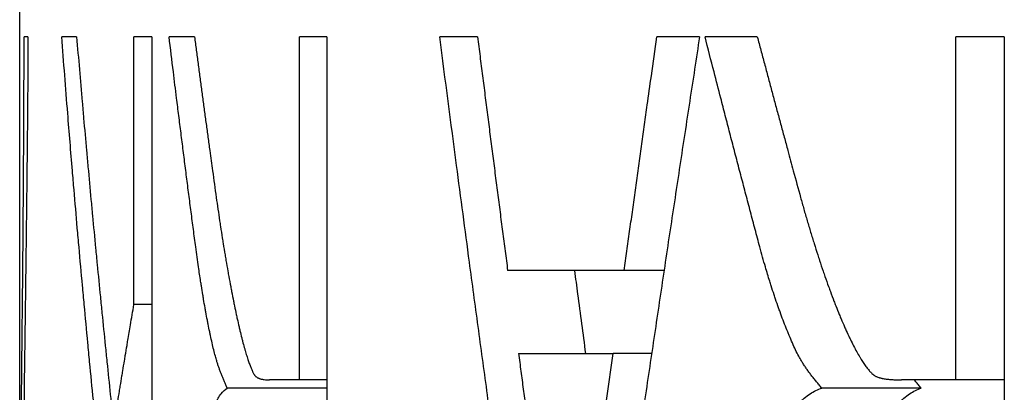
# Model space of a CAD drawing. Header units: millimetres. Extents: x 226749 to 325316, y -44191 to 40236.
# Tile 110 of 164: x 294114.28 to 294118.74, y 12169.7 to 12171.39. Entities that reach past the tile are written whole.
import ezdxf

# ---------------------------------------------------------------- set-up
doc = ezdxf.new("R2010")
doc.units = ezdxf.units.MM
doc.header["$LTSCALE"] = 100
doc.layers.add('K_URZĄDZENIA', color=4, linetype='Continuous')

# ---------------------------------------------------------------- blocks, each defined once
blk = doc.blocks.new('ZBIORNIK_RZUT')
at = {"layer": 'K_URZĄDZENIA'}
for p, q in [((150002.7861, 96513.7407), (150002.7861, 96513.5216)), ((150002.7861, 96513.7407), (150006.2861, 96513.7407)), ((150004.3414, 96513.7407), (150004.3414, 96513.5216)), ((150004.3414, 96513.5216), (150002.7861, 96513.5216)), ((150004.3414, 96513.5216), (150004.3414, 96513.2749)), ((150004.3788, 96513.3645), (150004.3788, 96512.914)), ((150002.7861, 96512.6213), (150002.7861, 96512.3842)), ((150002.7861, 96512.3596), (150002.7861, 96512.1658)), ((150003.8452, 96512.1986), (150003.8452, 96512.0184)), ((150004.2214, 96512.1424), (150004.2214, 96511.9681)), ((150003.8452, 96512.0184), (150003.8452, 96511.4898)), ((150004.2214, 96511.5392), (150004.2214, 96511.9681)), ((150002.7861, 96511.3533), (150002.7861, 96511.1819)), ((150002.7861, 96510.6701), (150002.7861, 96510.5464)), ((150002.7861, 96510.6701), (150006.2861, 96510.6701)), ((150004.3414, 96510.6701), (150004.3414, 96510.5464)), ((150004.3788, 96510.6701), (150004.3788, 96510.2188)), ((150004.3414, 96510.5464), (150002.7861, 96510.5464)), ((150004.3414, 96510.5464), (150004.3414, 96510.4105)), ((150002.7861, 96510.0704), (150002.7861, 96509.9553)), ((150002.7861, 96509.8767), (150002.7861, 96509.7962)), ((150002.7861, 96509.8767), (150006.2861, 96509.8767)), ((150003.9999, 96509.8767), (150003.9999, 96509.7962)), ((150003.9999, 96509.7962), (150002.7861, 96509.7962)), ((150002.7861, 96509.5363), (150002.7861, 96509.4691)), ((150002.7861, 96509.3157), (150002.7861, 96509.2984)), ((150005.7637, 96509.2783), (149994.8475, 96509.2783))]:
    blk.add_line(p, q, dxfattribs=at)
for points, knots in [([(150004.3788, 96513.3645), (150004.3739, 96513.3602), (150004.369, 96513.356), (150004.3641, 96513.3518), (150004.3592, 96513.3477), (150004.3543, 96513.3436), (150004.3495, 96513.3397), (150004.347, 96513.3377), (150004.3446, 96513.3357), (150004.3422, 96513.3338), (150004.3419, 96513.3336), (150004.3417, 96513.3334), (150004.3414, 96513.3332)], [0, 0, 0, 0, 0.0833333, 0.0833333, 0.0833333, 0.1666667, 0.1666667, 0.1666667, 0.2083333, 0.2083333, 0.2083333, 0.2128074, 0.2128074, 0.2128074, 0.2128074]), ([(150004.7416, 96513.0788), (150004.7261, 96513.0852), (150004.7109, 96513.0918), (150004.696, 96513.0985), (150004.6814, 96513.1052), (150004.667, 96513.112), (150004.653, 96513.119), (150004.625, 96513.1329), (150004.5984, 96513.1476), (150004.5735, 96513.1627), (150004.561, 96513.1703), (150004.549, 96513.178), (150004.5375, 96513.1859), (150004.5144, 96513.2016), (150004.4932, 96513.2178), (150004.4742, 96513.2344), (150004.4647, 96513.2427), (150004.4558, 96513.2511), (150004.4474, 96513.2595), (150004.4308, 96513.2765), (150004.4165, 96513.2938), (150004.4049, 96513.3113), (150004.3934, 96513.3289), (150004.3845, 96513.3466), (150004.3788, 96513.3645)], [0.4993919, 0.4993919, 0.4993919, 0.4993919, 0.5416667, 0.5416667, 0.5416667, 0.5833333, 0.5833333, 0.5833333, 0.6666667, 0.6666667, 0.6666667, 0.7083333, 0.7083333, 0.7083333, 0.7916667, 0.7916667, 0.7916667, 0.8333333, 0.8333333, 0.8333333, 0.9166667, 0.9166667, 0.9166667, 1, 1, 1, 1]), ([(150004.3254, 96513.1584), (150004.3263, 96513.1603), (150004.3271, 96513.1624), (150004.328, 96513.1646), (150004.3288, 96513.1668), (150004.3295, 96513.1691), (150004.3303, 96513.1715), (150004.3307, 96513.1727), (150004.331, 96513.174), (150004.3314, 96513.1752), (150004.3321, 96513.1777), (150004.3327, 96513.1803), (150004.3334, 96513.183), (150004.3337, 96513.1844), (150004.334, 96513.1858), (150004.3343, 96513.1872), (150004.3349, 96513.19), (150004.3354, 96513.1929), (150004.336, 96513.1959), (150004.3362, 96513.1974), (150004.3365, 96513.199), (150004.3367, 96513.2005), (150004.3372, 96513.2037), (150004.3376, 96513.2069), (150004.338, 96513.2102), (150004.3382, 96513.2119), (150004.3384, 96513.2136), (150004.3386, 96513.2153), (150004.339, 96513.2188), (150004.3393, 96513.2223), (150004.3396, 96513.226), (150004.3398, 96513.2278), (150004.3399, 96513.2297), (150004.34, 96513.2315), (150004.3404, 96513.2372), (150004.3407, 96513.243), (150004.341, 96513.2492), (150004.3413, 96513.2573), (150004.3414, 96513.2659), (150004.3414, 96513.2749)], [0, 0, 0, 0, 0.083333, 0.083333, 0.083333, 0.166667, 0.166667, 0.166667, 0.208333, 0.208333, 0.208333, 0.291667, 0.291667, 0.291667, 0.333333, 0.333333, 0.333333, 0.416667, 0.416667, 0.416667, 0.458333, 0.458333, 0.458333, 0.541667, 0.541667, 0.541667, 0.583333, 0.583333, 0.583333, 0.666667, 0.666667, 0.666667, 0.708333, 0.708333, 0.708333, 0.833333, 0.833333, 0.833333, 1, 1, 1, 1]), ([(150003.5144, 96512.8174), (150003.5319, 96512.8222), (150003.5495, 96512.8271), (150003.567, 96512.8321), (150003.5846, 96512.8371), (150003.6021, 96512.8422), (150003.6196, 96512.8473), (150003.6284, 96512.8499), (150003.6371, 96512.8525), (150003.6459, 96512.8551), (150003.6633, 96512.8603), (150003.6807, 96512.8655), (150003.6979, 96512.8708), (150003.7065, 96512.8735), (150003.7151, 96512.8762), (150003.7236, 96512.8788), (150003.7407, 96512.8842), (150003.7576, 96512.8896), (150003.7744, 96512.895), (150003.7827, 96512.8977), (150003.791, 96512.9004), (150003.7993, 96512.9031), (150003.8158, 96512.9086), (150003.8321, 96512.914), (150003.8481, 96512.9195), (150003.8561, 96512.9223), (150003.8641, 96512.925), (150003.872, 96512.9277), (150003.8877, 96512.9332), (150003.9032, 96512.9387), (150003.9183, 96512.9442), (150003.9259, 96512.9469), (150003.9334, 96512.9497), (150003.9408, 96512.9524), (150003.9556, 96512.9579), (150003.9701, 96512.9633), (150003.9843, 96512.9687), (150003.9913, 96512.9715), (150003.9983, 96512.9742), (150004.0052, 96512.9769), (150004.0189, 96512.9823), (150004.0323, 96512.9876), (150004.0453, 96512.993), (150004.0518, 96512.9956), (150004.0581, 96512.9983), (150004.0644, 96513.0009), (150004.077, 96513.0062), (150004.0892, 96513.0115), (150004.1009, 96513.0166), (150004.1067, 96513.0192), (150004.1125, 96513.0218), (150004.1182, 96513.0244), (150004.1294, 96513.0295), (150004.1403, 96513.0346), (150004.1507, 96513.0395), (150004.1559, 96513.042), (150004.161, 96513.0445), (150004.166, 96513.047), (150004.1759, 96513.0519), (150004.1854, 96513.0567), (150004.1944, 96513.0615), (150004.1989, 96513.0638), (150004.2033, 96513.0662), (150004.2076, 96513.0685), (150004.2162, 96513.0732), (150004.2243, 96513.0778), (150004.2319, 96513.0822), (150004.2357, 96513.0845), (150004.2394, 96513.0867), (150004.243, 96513.0889), (150004.2502, 96513.0932), (150004.2569, 96513.0975), (150004.2631, 96513.1016), (150004.2662, 96513.1037), (150004.2692, 96513.1058), (150004.2721, 96513.1078), (150004.2778, 96513.1118), (150004.2831, 96513.1157), (150004.288, 96513.1195), (150004.2904, 96513.1214), (150004.2927, 96513.1233), (150004.2949, 96513.1251), (150004.2993, 96513.1287), (150004.3033, 96513.1323), (150004.3068, 96513.1357), (150004.3086, 96513.1373), (150004.3102, 96513.139), (150004.3118, 96513.1406), (150004.3141, 96513.1431), (150004.3162, 96513.1454), (150004.318, 96513.1477), (150004.3186, 96513.1485), (150004.3192, 96513.1492), (150004.3198, 96513.1499), (150004.3209, 96513.1514), (150004.322, 96513.1529), (150004.3229, 96513.1543), (150004.3238, 96513.1557), (150004.3247, 96513.157), (150004.3254, 96513.1584)], [0, 0, 0, 0, 0.041667, 0.041667, 0.041667, 0.083333, 0.083333, 0.083333, 0.104167, 0.104167, 0.104167, 0.145833, 0.145833, 0.145833, 0.166667, 0.166667, 0.166667, 0.208333, 0.208333, 0.208333, 0.229167, 0.229167, 0.229167, 0.270833, 0.270833, 0.270833, 0.291667, 0.291667, 0.291667, 0.333333, 0.333333, 0.333333, 0.354167, 0.354167, 0.354167, 0.395833, 0.395833, 0.395833, 0.416667, 0.416667, 0.416667, 0.458333, 0.458333, 0.458333, 0.479167, 0.479167, 0.479167, 0.520833, 0.520833, 0.520833, 0.541667, 0.541667, 0.541667, 0.583333, 0.583333, 0.583333, 0.604167, 0.604167, 0.604167, 0.645833, 0.645833, 0.645833, 0.666667, 0.666667, 0.666667, 0.708333, 0.708333, 0.708333, 0.729167, 0.729167, 0.729167, 0.770833, 0.770833, 0.770833, 0.791667, 0.791667, 0.791667, 0.833333, 0.833333, 0.833333, 0.854167, 0.854167, 0.854167, 0.895833, 0.895833, 0.895833, 0.916667, 0.916667, 0.916667, 0.947917, 0.947917, 0.947917, 0.958333, 0.958333, 0.958333, 0.979167, 0.979167, 0.979167, 1, 1, 1, 1]), ([(150004.3788, 96512.914), (150004.3739, 96512.9096), (150004.369, 96512.9053), (150004.3641, 96512.9011), (150004.3592, 96512.8969), (150004.3543, 96512.8928), (150004.3495, 96512.8888), (150004.347, 96512.8868), (150004.3446, 96512.8848), (150004.3422, 96512.8828), (150004.3373, 96512.8789), (150004.3325, 96512.8751), (150004.3276, 96512.8713), (150004.3252, 96512.8695), (150004.3228, 96512.8676), (150004.3204, 96512.8658), (150004.3155, 96512.8621), (150004.3107, 96512.8585), (150004.3059, 96512.8551), (150004.3034, 96512.8533), (150004.301, 96512.8516), (150004.2986, 96512.8499), (150004.2938, 96512.8465), (150004.289, 96512.8432), (150004.2842, 96512.84), (150004.2818, 96512.8383), (150004.2794, 96512.8368), (150004.277, 96512.8352), (150004.2722, 96512.832), (150004.2674, 96512.829), (150004.2626, 96512.826), (150004.2602, 96512.8245), (150004.2578, 96512.8231), (150004.2554, 96512.8216), (150004.2482, 96512.8173), (150004.241, 96512.8132), (150004.2339, 96512.8093), (150004.2243, 96512.804), (150004.2148, 96512.7991), (150004.2054, 96512.7946)], [0, 0, 0, 0, 0.083333, 0.083333, 0.083333, 0.166667, 0.166667, 0.166667, 0.208333, 0.208333, 0.208333, 0.291667, 0.291667, 0.291667, 0.333333, 0.333333, 0.333333, 0.416667, 0.416667, 0.416667, 0.458333, 0.458333, 0.458333, 0.541667, 0.541667, 0.541667, 0.583333, 0.583333, 0.583333, 0.666667, 0.666667, 0.666667, 0.708333, 0.708333, 0.708333, 0.833333, 0.833333, 0.833333, 1, 1, 1, 1]), ([(150005.3311, 96512.499), (150005.3156, 96512.499), (150005.2998, 96512.4993), (150005.2838, 96512.5), (150005.2678, 96512.5007), (150005.2516, 96512.5017), (150005.2352, 96512.503), (150005.2271, 96512.5037), (150005.2189, 96512.5044), (150005.2106, 96512.5052), (150005.1859, 96512.5077), (150005.1609, 96512.5108), (150005.1357, 96512.5146), (150005.1189, 96512.5171), (150005.1021, 96512.52), (150005.0852, 96512.5231), (150005.0514, 96512.5292), (150005.0176, 96512.5366), (150004.9839, 96512.5449), (150004.9671, 96512.549), (150004.9503, 96512.5534), (150004.9336, 96512.5581), (150004.9003, 96512.5674), (150004.8673, 96512.5777), (150004.8351, 96512.5888), (150004.819, 96512.5943), (150004.803, 96512.6001), (150004.7873, 96512.6061), (150004.7559, 96512.6181), (150004.7254, 96512.6308), (150004.696, 96512.6443), (150004.6814, 96512.651), (150004.667, 96512.658), (150004.653, 96512.665), (150004.625, 96512.6792), (150004.5984, 96512.694), (150004.5735, 96512.7094), (150004.561, 96512.7171), (150004.549, 96512.7249), (150004.5375, 96512.7329), (150004.5144, 96512.7488), (150004.4932, 96512.7652), (150004.4742, 96512.782), (150004.4647, 96512.7905), (150004.4558, 96512.799), (150004.4474, 96512.8076), (150004.4308, 96512.8248), (150004.4165, 96512.8423), (150004.4049, 96512.8601), (150004.3934, 96512.8778), (150004.3845, 96512.8958), (150004.3788, 96512.914)], [0, 0, 0, 0, 0.041667, 0.041667, 0.041667, 0.083333, 0.083333, 0.083333, 0.104167, 0.104167, 0.104167, 0.166667, 0.166667, 0.166667, 0.208333, 0.208333, 0.208333, 0.291667, 0.291667, 0.291667, 0.333333, 0.333333, 0.333333, 0.416667, 0.416667, 0.416667, 0.458333, 0.458333, 0.458333, 0.541667, 0.541667, 0.541667, 0.583333, 0.583333, 0.583333, 0.666667, 0.666667, 0.666667, 0.708333, 0.708333, 0.708333, 0.791667, 0.791667, 0.791667, 0.833333, 0.833333, 0.833333, 0.916667, 0.916667, 0.916667, 1, 1, 1, 1]), ([(150002.7861, 96512.6213), (150002.8064, 96512.6267), (150002.8266, 96512.6321), (150002.8468, 96512.6374), (150002.8671, 96512.6428), (150002.8873, 96512.6482), (150002.9075, 96512.6536), (150002.9176, 96512.6563), (150002.9278, 96512.659), (150002.9379, 96512.6617), (150002.9581, 96512.6671), (150002.9783, 96512.6725), (150002.9986, 96512.6779), (150003.0087, 96512.6807), (150003.0188, 96512.6834), (150003.0289, 96512.6861), (150003.0491, 96512.6915), (150003.0694, 96512.6969), (150003.0896, 96512.7024), (150003.0997, 96512.7051), (150003.1098, 96512.7078), (150003.1199, 96512.7105), (150003.1402, 96512.716), (150003.1604, 96512.7214), (150003.1806, 96512.7269), (150003.1907, 96512.7296), (150003.2009, 96512.7323), (150003.211, 96512.735), (150003.2312, 96512.7405), (150003.2514, 96512.746), (150003.2717, 96512.7514), (150003.2818, 96512.7542), (150003.2919, 96512.7569), (150003.302, 96512.7596), (150003.3324, 96512.7679), (150003.3627, 96512.7761), (150003.393, 96512.7843), (150003.4335, 96512.7953), (150003.474, 96512.8064), (150003.5144, 96512.8174)], [0, 0, 0, 0, 0.00719687, 0.00719687, 0.00719687, 0.01439375, 0.01439375, 0.01439375, 0.01799219, 0.01799219, 0.01799219, 0.02518906, 0.02518906, 0.02518906, 0.0287875, 0.0287875, 0.0287875, 0.03598437, 0.03598437, 0.03598437, 0.03958281, 0.03958281, 0.03958281, 0.04677969, 0.04677969, 0.04677969, 0.05037812, 0.05037812, 0.05037812, 0.057575, 0.057575, 0.057575, 0.06117344, 0.06117344, 0.06117344, 0.07196875, 0.07196875, 0.07196875, 0.0863625, 0.0863625, 0.0863625, 0.0863625]), ([(150004.2054, 96512.7946), (150004.195, 96512.7898), (150004.1844, 96512.785), (150004.1736, 96512.7802), (150004.1628, 96512.7755), (150004.1518, 96512.7707), (150004.1405, 96512.766), (150004.1349, 96512.7637), (150004.1292, 96512.7613), (150004.1235, 96512.759), (150004.112, 96512.7543), (150004.1004, 96512.7497), (150004.0885, 96512.745), (150004.0825, 96512.7427), (150004.0765, 96512.7404), (150004.0705, 96512.7381), (150004.0584, 96512.7335), (150004.0461, 96512.7289), (150004.0335, 96512.7244), (150004.0273, 96512.7221), (150004.0209, 96512.7198), (150004.0146, 96512.7176), (150004.0018, 96512.713), (150003.9888, 96512.7085), (150003.9757, 96512.7041), (150003.9691, 96512.7018), (150003.9624, 96512.6996), (150003.9557, 96512.6974), (150003.9423, 96512.6929), (150003.9287, 96512.6885), (150003.9149, 96512.6841), (150003.908, 96512.6819), (150003.901, 96512.6797), (150003.894, 96512.6775), (150003.8729, 96512.6709), (150003.8513, 96512.6644), (150003.8293, 96512.658), (150003.7999, 96512.6493), (150003.7696, 96512.6408), (150003.7385, 96512.6324)], [0, 0, 0, 0, 0.083333, 0.083333, 0.083333, 0.166667, 0.166667, 0.166667, 0.208333, 0.208333, 0.208333, 0.291667, 0.291667, 0.291667, 0.333333, 0.333333, 0.333333, 0.416667, 0.416667, 0.416667, 0.458333, 0.458333, 0.458333, 0.541667, 0.541667, 0.541667, 0.583333, 0.583333, 0.583333, 0.666667, 0.666667, 0.666667, 0.708333, 0.708333, 0.708333, 0.833333, 0.833333, 0.833333, 1, 1, 1, 1]), ([(150003.7385, 96512.6324), (150003.7121, 96512.6254), (150003.6856, 96512.6184), (150003.6591, 96512.6114), (150003.6327, 96512.6044), (150003.6062, 96512.5974), (150003.5798, 96512.5904), (150003.5666, 96512.5869), (150003.5533, 96512.5834), (150003.5401, 96512.58), (150003.5136, 96512.573), (150003.4872, 96512.566), (150003.4607, 96512.5591), (150003.4475, 96512.5556), (150003.4343, 96512.5521), (150003.4211, 96512.5487), (150003.3946, 96512.5417), (150003.3681, 96512.5348), (150003.3417, 96512.5279), (150003.3285, 96512.5244), (150003.3152, 96512.521), (150003.302, 96512.5175), (150003.2756, 96512.5106), (150003.2491, 96512.5037), (150003.2226, 96512.4969), (150003.2094, 96512.4934), (150003.1962, 96512.49), (150003.183, 96512.4865), (150003.1565, 96512.4797), (150003.1301, 96512.4728), (150003.1036, 96512.4659), (150003.0904, 96512.4625), (150003.0771, 96512.4591), (150003.0639, 96512.4557), (150003.0242, 96512.4454), (150002.9846, 96512.4352), (150002.9449, 96512.425), (150002.892, 96512.4113), (150002.8391, 96512.3978), (150002.7861, 96512.3842)], [0, 0, 0, 0, 0.0094049, 0.0094049, 0.0094049, 0.0188097, 0.0188097, 0.0188097, 0.0235122, 0.0235122, 0.0235122, 0.032917, 0.032917, 0.032917, 0.0376195, 0.0376195, 0.0376195, 0.0470243, 0.0470243, 0.0470243, 0.0517268, 0.0517268, 0.0517268, 0.0611317, 0.0611317, 0.0611317, 0.0658341, 0.0658341, 0.0658341, 0.075239, 0.075239, 0.075239, 0.0799414, 0.0799414, 0.0799414, 0.0940487, 0.0940487, 0.0940487, 0.1128584, 0.1128584, 0.1128584, 0.1128584]), ([(150002.7861, 96512.3596), (150002.8834, 96512.3446), (150002.9806, 96512.3297), (150003.0778, 96512.3148), (150003.175, 96512.3), (150003.2723, 96512.2851), (150003.3695, 96512.2704), (150003.4181, 96512.263), (150003.4667, 96512.2556), (150003.5153, 96512.2483), (150003.6125, 96512.2336), (150003.7098, 96512.2189), (150003.807, 96512.2043), (150003.8556, 96512.197), (150003.9042, 96512.1897), (150003.9528, 96512.1824), (150004.05, 96512.1679), (150004.1473, 96512.1534), (150004.2445, 96512.139), (150004.2931, 96512.1317), (150004.3417, 96512.1245), (150004.3903, 96512.1173), (150004.4875, 96512.1029), (150004.5848, 96512.0886), (150004.682, 96512.0743), (150004.7306, 96512.0672), (150004.7792, 96512.06), (150004.8278, 96512.0529), (150004.925, 96512.0387), (150005.0223, 96512.0245), (150005.1195, 96512.0104), (150005.1681, 96512.0033), (150005.2167, 96511.9962), (150005.2653, 96511.9892), (150005.3625, 96511.9751), (150005.4598, 96511.9611), (150005.557, 96511.9471), (150005.6056, 96511.9401), (150005.6542, 96511.9332), (150005.7028, 96511.9262), (150005.8, 96511.9123), (150005.8973, 96511.8984), (150005.9945, 96511.8846), (150006.0917, 96511.8708), (150006.1889, 96511.857), (150006.2861, 96511.8433)], [0, 0, 0, 0, 0.0312447, 0.0312447, 0.0312447, 0.0624894, 0.0624894, 0.0624894, 0.0781117, 0.0781117, 0.0781117, 0.1093564, 0.1093564, 0.1093564, 0.1249787, 0.1249787, 0.1249787, 0.1562234, 0.1562234, 0.1562234, 0.1718457, 0.1718457, 0.1718457, 0.2030904, 0.2030904, 0.2030904, 0.2187128, 0.2187128, 0.2187128, 0.2499574, 0.2499574, 0.2499574, 0.2655798, 0.2655798, 0.2655798, 0.2968245, 0.2968245, 0.2968245, 0.3124468, 0.3124468, 0.3124468, 0.3436915, 0.3436915, 0.3436915, 0.3749362, 0.3749362, 0.3749362, 0.3749362]), ([(150003.8452, 96512.0184), (150003.8158, 96512.0225), (150003.7864, 96512.0265), (150003.757, 96512.0306), (150003.7275, 96512.0346), (150003.6981, 96512.0387), (150003.6687, 96512.0427), (150003.654, 96512.0448), (150003.6393, 96512.0468), (150003.6246, 96512.0488), (150003.5952, 96512.0529), (150003.5657, 96512.057), (150003.5363, 96512.061), (150003.5216, 96512.0631), (150003.5069, 96512.0651), (150003.4922, 96512.0672), (150003.4628, 96512.0712), (150003.4334, 96512.0753), (150003.4039, 96512.0794), (150003.3892, 96512.0814), (150003.3745, 96512.0835), (150003.3598, 96512.0855), (150003.3304, 96512.0896), (150003.301, 96512.0937), (150003.2716, 96512.0978), (150003.2568, 96512.0999), (150003.2421, 96512.1019), (150003.2274, 96512.104), (150003.198, 96512.1081), (150003.1686, 96512.1122), (150003.1392, 96512.1163), (150003.1245, 96512.1184), (150003.1098, 96512.1204), (150003.095, 96512.1225), (150003.0509, 96512.1286), (150003.0068, 96512.1348), (150002.9627, 96512.141), (150002.9038, 96512.1493), (150002.845, 96512.1576), (150002.7861, 96512.1658)], [0, 0, 0, 0, 0.0093882, 0.0093882, 0.0093882, 0.0187764, 0.0187764, 0.0187764, 0.0234706, 0.0234706, 0.0234706, 0.0328588, 0.0328588, 0.0328588, 0.0375529, 0.0375529, 0.0375529, 0.0469411, 0.0469411, 0.0469411, 0.0516352, 0.0516352, 0.0516352, 0.0610235, 0.0610235, 0.0610235, 0.0657176, 0.0657176, 0.0657176, 0.0751058, 0.0751058, 0.0751058, 0.0797999, 0.0797999, 0.0797999, 0.0938822, 0.0938822, 0.0938822, 0.1126587, 0.1126587, 0.1126587, 0.1126587]), ([(150005.2484, 96511.8247), (150005.2199, 96511.8287), (150005.1914, 96511.8326), (150005.1628, 96511.8365), (150005.1343, 96511.8405), (150005.1058, 96511.8444), (150005.0772, 96511.8484), (150005.063, 96511.8504), (150005.0487, 96511.8523), (150005.0344, 96511.8543), (150005.0059, 96511.8583), (150004.9774, 96511.8622), (150004.9489, 96511.8662), (150004.9346, 96511.8682), (150004.9203, 96511.8701), (150004.9061, 96511.8721), (150004.8775, 96511.8761), (150004.849, 96511.8801), (150004.8205, 96511.884), (150004.8062, 96511.886), (150004.7919, 96511.888), (150004.7777, 96511.89), (150004.7492, 96511.894), (150004.7206, 96511.898), (150004.6921, 96511.9019), (150004.6778, 96511.9039), (150004.6636, 96511.9059), (150004.6493, 96511.9079), (150004.6208, 96511.9119), (150004.5922, 96511.9159), (150004.5637, 96511.9199), (150004.5494, 96511.9219), (150004.5352, 96511.9239), (150004.5209, 96511.9259), (150004.4924, 96511.9299), (150004.4639, 96511.9339), (150004.4353, 96511.9379), (150004.4211, 96511.9399), (150004.4068, 96511.942), (150004.3925, 96511.944), (150004.364, 96511.948), (150004.3355, 96511.952), (150004.3069, 96511.956), (150004.2784, 96511.9601), (150004.2499, 96511.9641), (150004.2214, 96511.9681)], [0, 0, 0, 0, 0.0091457, 0.0091457, 0.0091457, 0.0182914, 0.0182914, 0.0182914, 0.0228643, 0.0228643, 0.0228643, 0.03201, 0.03201, 0.03201, 0.0365828, 0.0365828, 0.0365828, 0.0457285, 0.0457285, 0.0457285, 0.0503014, 0.0503014, 0.0503014, 0.0594471, 0.0594471, 0.0594471, 0.06402, 0.06402, 0.06402, 0.0731657, 0.0731657, 0.0731657, 0.0777385, 0.0777385, 0.0777385, 0.0868842, 0.0868842, 0.0868842, 0.0914571, 0.0914571, 0.0914571, 0.1006028, 0.1006028, 0.1006028, 0.1097485, 0.1097485, 0.1097485, 0.1097485]), ([(150004.2214, 96511.8441), (150004.1318, 96511.8321), (150004.0423, 96511.8202), (150003.9528, 96511.8083), (150003.9169, 96511.8035), (150003.8811, 96511.7987), (150003.8452, 96511.794)], [0.22304494, 0.22304494, 0.22304494, 0.22304494, 0.25205423, 0.25205423, 0.25205423, 0.26367716, 0.26367716, 0.26367716, 0.26367716]), ([(150006.2861, 96511.6624), (150006.1889, 96511.6484), (150006.0917, 96511.6343), (150005.9945, 96511.6204), (150005.8973, 96511.6064), (150005.8, 96511.5925), (150005.7028, 96511.5787), (150005.6542, 96511.5718), (150005.6056, 96511.5649), (150005.557, 96511.558), (150005.4598, 96511.5442), (150005.3625, 96511.5305), (150005.2653, 96511.5169), (150005.2167, 96511.51), (150005.1681, 96511.5032), (150005.1195, 96511.4964), (150005.0223, 96511.4829), (150004.925, 96511.4693), (150004.8278, 96511.4559), (150004.7792, 96511.4491), (150004.7306, 96511.4424), (150004.682, 96511.4357), (150004.5848, 96511.4223), (150004.4875, 96511.4089), (150004.3903, 96511.3957), (150004.3417, 96511.389), (150004.2931, 96511.3824), (150004.2445, 96511.3758), (150004.1473, 96511.3625), (150004.05, 96511.3494), (150003.9528, 96511.3363), (150003.9042, 96511.3297), (150003.8556, 96511.3232), (150003.807, 96511.3167), (150003.6611, 96511.2971), (150003.5153, 96511.2777), (150003.3695, 96511.2584), (150003.175, 96511.2326), (150002.9806, 96511.2072), (150002.7861, 96511.1819)], [0, 0, 0, 0, 0.0315068, 0.0315068, 0.0315068, 0.0630136, 0.0630136, 0.0630136, 0.0787669, 0.0787669, 0.0787669, 0.1102737, 0.1102737, 0.1102737, 0.1260271, 0.1260271, 0.1260271, 0.1575339, 0.1575339, 0.1575339, 0.1732873, 0.1732873, 0.1732873, 0.2047941, 0.2047941, 0.2047941, 0.2205475, 0.2205475, 0.2205475, 0.2520542, 0.2520542, 0.2520542, 0.2678076, 0.2678076, 0.2678076, 0.3150678, 0.3150678, 0.3150678, 0.3780814, 0.3780814, 0.3780814, 0.3780814]), ([(150004.2214, 96511.5392), (150004.2483, 96511.5428), (150004.2753, 96511.5463), (150004.3023, 96511.5498), (150004.3293, 96511.5534), (150004.3562, 96511.5569), (150004.3832, 96511.5605), (150004.3967, 96511.5622), (150004.4102, 96511.564), (150004.4237, 96511.5658), (150004.4506, 96511.5694), (150004.4776, 96511.5729), (150004.5046, 96511.5765), (150004.5181, 96511.5782), (150004.5316, 96511.58), (150004.545, 96511.5818), (150004.572, 96511.5854), (150004.599, 96511.5889), (150004.626, 96511.5925), (150004.6394, 96511.5943), (150004.6529, 96511.5961), (150004.6664, 96511.5979), (150004.6934, 96511.6014), (150004.7204, 96511.605), (150004.7473, 96511.6086), (150004.7608, 96511.6104), (150004.7743, 96511.6122), (150004.7878, 96511.614), (150004.8148, 96511.6176), (150004.8417, 96511.6212), (150004.8687, 96511.6248), (150004.8822, 96511.6266), (150004.8957, 96511.6284), (150004.9092, 96511.6302), (150004.9496, 96511.6356), (150004.9901, 96511.641), (150005.0306, 96511.6464), (150005.0845, 96511.6536), (150005.1384, 96511.6608), (150005.1924, 96511.6681)], [0, 0, 0, 0, 0.008654, 0.008654, 0.008654, 0.017308, 0.017308, 0.017308, 0.021635, 0.021635, 0.021635, 0.030289, 0.030289, 0.030289, 0.034616, 0.034616, 0.034616, 0.04327, 0.04327, 0.04327, 0.047597, 0.047597, 0.047597, 0.056251, 0.056251, 0.056251, 0.060578, 0.060578, 0.060578, 0.069232, 0.069232, 0.069232, 0.073559, 0.073559, 0.073559, 0.0865399, 0.0865399, 0.0865399, 0.1038479, 0.1038479, 0.1038479, 0.1038479]), ([(150002.7861, 96511.3533), (150002.8156, 96511.3571), (150002.845, 96511.3608), (150002.8744, 96511.3645), (150002.9038, 96511.3683), (150002.9332, 96511.372), (150002.9627, 96511.3758), (150002.9774, 96511.3776), (150002.9921, 96511.3795), (150003.0068, 96511.3814), (150003.0362, 96511.3852), (150003.0656, 96511.3889), (150003.095, 96511.3927), (150003.1098, 96511.3946), (150003.1245, 96511.3964), (150003.1392, 96511.3983), (150003.1686, 96511.4021), (150003.198, 96511.4059), (150003.2274, 96511.4097), (150003.2421, 96511.4115), (150003.2568, 96511.4134), (150003.2716, 96511.4153), (150003.301, 96511.4191), (150003.3304, 96511.4229), (150003.3598, 96511.4267), (150003.3745, 96511.4286), (150003.3892, 96511.4305), (150003.4039, 96511.4324), (150003.4334, 96511.4362), (150003.4628, 96511.44), (150003.4922, 96511.4438), (150003.5069, 96511.4457), (150003.5216, 96511.4476), (150003.5363, 96511.4495), (150003.5657, 96511.4533), (150003.5952, 96511.4572), (150003.6246, 96511.461), (150003.6393, 96511.4629), (150003.654, 96511.4648), (150003.6687, 96511.4667), (150003.6981, 96511.4706), (150003.7275, 96511.4744), (150003.757, 96511.4782), (150003.7864, 96511.4821), (150003.8158, 96511.4859), (150003.8452, 96511.4898)], [0, 0, 0, 0, 0.0094503, 0.0094503, 0.0094503, 0.0189007, 0.0189007, 0.0189007, 0.0236259, 0.0236259, 0.0236259, 0.0330762, 0.0330762, 0.0330762, 0.0378014, 0.0378014, 0.0378014, 0.0472517, 0.0472517, 0.0472517, 0.0519769, 0.0519769, 0.0519769, 0.0614272, 0.0614272, 0.0614272, 0.0661524, 0.0661524, 0.0661524, 0.0756028, 0.0756028, 0.0756028, 0.0803279, 0.0803279, 0.0803279, 0.0897783, 0.0897783, 0.0897783, 0.0945034, 0.0945034, 0.0945034, 0.1039538, 0.1039538, 0.1039538, 0.1134041, 0.1134041, 0.1134041, 0.1134041]), ([(150004.3254, 96510.3477), (150004.3263, 96510.3487), (150004.3271, 96510.3498), (150004.328, 96510.351), (150004.3288, 96510.3522), (150004.3295, 96510.3534), (150004.3303, 96510.3547), (150004.3307, 96510.3554), (150004.331, 96510.356), (150004.3314, 96510.3567), (150004.3321, 96510.358), (150004.3327, 96510.3594), (150004.3334, 96510.3609), (150004.3337, 96510.3616), (150004.334, 96510.3624), (150004.3343, 96510.3631), (150004.3349, 96510.3646), (150004.3354, 96510.3662), (150004.336, 96510.3678), (150004.3362, 96510.3686), (150004.3365, 96510.3695), (150004.3367, 96510.3703), (150004.3372, 96510.372), (150004.3376, 96510.3737), (150004.338, 96510.3755), (150004.3382, 96510.3764), (150004.3384, 96510.3773), (150004.3386, 96510.3783), (150004.339, 96510.3801), (150004.3393, 96510.382), (150004.3396, 96510.384), (150004.3398, 96510.385), (150004.3399, 96510.386), (150004.34, 96510.387), (150004.3404, 96510.3901), (150004.3407, 96510.3932), (150004.341, 96510.3966), (150004.3413, 96510.401), (150004.3414, 96510.4056), (150004.3414, 96510.4105)], [0, 0, 0, 0, 0.083333, 0.083333, 0.083333, 0.166667, 0.166667, 0.166667, 0.208333, 0.208333, 0.208333, 0.291667, 0.291667, 0.291667, 0.333333, 0.333333, 0.333333, 0.416667, 0.416667, 0.416667, 0.458333, 0.458333, 0.458333, 0.541667, 0.541667, 0.541667, 0.583333, 0.583333, 0.583333, 0.666667, 0.666667, 0.666667, 0.708333, 0.708333, 0.708333, 0.833333, 0.833333, 0.833333, 1, 1, 1, 1]), ([(150003.5144, 96510.1691), (150003.5319, 96510.1716), (150003.5495, 96510.1741), (150003.567, 96510.1767), (150003.5846, 96510.1792), (150003.6021, 96510.1818), (150003.6196, 96510.1845), (150003.6284, 96510.1858), (150003.6371, 96510.1871), (150003.6459, 96510.1885), (150003.6633, 96510.1911), (150003.6807, 96510.1938), (150003.6979, 96510.1966), (150003.7065, 96510.1979), (150003.7151, 96510.1993), (150003.7236, 96510.2007), (150003.7407, 96510.2034), (150003.7576, 96510.2062), (150003.7744, 96510.209), (150003.7827, 96510.2104), (150003.791, 96510.2118), (150003.7993, 96510.2132), (150003.8158, 96510.2161), (150003.8321, 96510.2189), (150003.8481, 96510.2217), (150003.8561, 96510.2232), (150003.8641, 96510.2246), (150003.872, 96510.226), (150003.8877, 96510.2288), (150003.9032, 96510.2317), (150003.9183, 96510.2345), (150003.9259, 96510.236), (150003.9334, 96510.2374), (150003.9408, 96510.2388), (150003.9556, 96510.2417), (150003.9701, 96510.2445), (150003.9843, 96510.2474), (150003.9913, 96510.2488), (150003.9983, 96510.2502), (150004.0052, 96510.2516), (150004.0189, 96510.2544), (150004.0323, 96510.2572), (150004.0453, 96510.26), (150004.0518, 96510.2614), (150004.0581, 96510.2628), (150004.0644, 96510.2642), (150004.077, 96510.267), (150004.0892, 96510.2697), (150004.1009, 96510.2725), (150004.1067, 96510.2738), (150004.1125, 96510.2752), (150004.1182, 96510.2765), (150004.1294, 96510.2792), (150004.1403, 96510.2819), (150004.1507, 96510.2845), (150004.1559, 96510.2858), (150004.161, 96510.2871), (150004.166, 96510.2884), (150004.1759, 96510.291), (150004.1854, 96510.2936), (150004.1944, 96510.2961), (150004.1989, 96510.2974), (150004.2033, 96510.2986), (150004.2076, 96510.2998), (150004.2162, 96510.3023), (150004.2243, 96510.3047), (150004.2319, 96510.3071), (150004.2357, 96510.3083), (150004.2394, 96510.3094), (150004.243, 96510.3106), (150004.2502, 96510.3129), (150004.2569, 96510.3152), (150004.2631, 96510.3174), (150004.2662, 96510.3185), (150004.2692, 96510.3196), (150004.2721, 96510.3207), (150004.2778, 96510.3228), (150004.2831, 96510.3249), (150004.288, 96510.3269), (150004.2904, 96510.3279), (150004.2927, 96510.3289), (150004.2949, 96510.3299), (150004.2993, 96510.3318), (150004.3033, 96510.3337), (150004.3068, 96510.3355), (150004.3086, 96510.3364), (150004.3102, 96510.3373), (150004.3118, 96510.3382), (150004.3141, 96510.3395), (150004.3162, 96510.3407), (150004.318, 96510.342), (150004.3186, 96510.3424), (150004.3192, 96510.3428), (150004.3198, 96510.3432), (150004.3209, 96510.3439), (150004.322, 96510.3447), (150004.3229, 96510.3455), (150004.3238, 96510.3462), (150004.3247, 96510.3469), (150004.3254, 96510.3477)], [0, 0, 0, 0, 0.041667, 0.041667, 0.041667, 0.083333, 0.083333, 0.083333, 0.104167, 0.104167, 0.104167, 0.145833, 0.145833, 0.145833, 0.166667, 0.166667, 0.166667, 0.208333, 0.208333, 0.208333, 0.229167, 0.229167, 0.229167, 0.270833, 0.270833, 0.270833, 0.291667, 0.291667, 0.291667, 0.333333, 0.333333, 0.333333, 0.354167, 0.354167, 0.354167, 0.395833, 0.395833, 0.395833, 0.416667, 0.416667, 0.416667, 0.458333, 0.458333, 0.458333, 0.479167, 0.479167, 0.479167, 0.520833, 0.520833, 0.520833, 0.541667, 0.541667, 0.541667, 0.583333, 0.583333, 0.583333, 0.604167, 0.604167, 0.604167, 0.645833, 0.645833, 0.645833, 0.666667, 0.666667, 0.666667, 0.708333, 0.708333, 0.708333, 0.729167, 0.729167, 0.729167, 0.770833, 0.770833, 0.770833, 0.791667, 0.791667, 0.791667, 0.833333, 0.833333, 0.833333, 0.854167, 0.854167, 0.854167, 0.895833, 0.895833, 0.895833, 0.916667, 0.916667, 0.916667, 0.947917, 0.947917, 0.947917, 0.958333, 0.958333, 0.958333, 0.979167, 0.979167, 0.979167, 1, 1, 1, 1]), ([(150004.3788, 96510.2188), (150004.3739, 96510.2166), (150004.369, 96510.2144), (150004.3641, 96510.2122), (150004.3592, 96510.21), (150004.3543, 96510.2079), (150004.3495, 96510.2058), (150004.347, 96510.2048), (150004.3446, 96510.2038), (150004.3422, 96510.2028), (150004.3373, 96510.2007), (150004.3325, 96510.1988), (150004.3276, 96510.1968), (150004.3252, 96510.1959), (150004.3228, 96510.1949), (150004.3204, 96510.194), (150004.3155, 96510.1921), (150004.3107, 96510.1902), (150004.3059, 96510.1884), (150004.3034, 96510.1875), (150004.301, 96510.1867), (150004.2986, 96510.1858), (150004.2938, 96510.184), (150004.289, 96510.1823), (150004.2842, 96510.1807), (150004.2818, 96510.1799), (150004.2794, 96510.179), (150004.277, 96510.1782), (150004.2722, 96510.1766), (150004.2674, 96510.1751), (150004.2626, 96510.1736), (150004.2602, 96510.1728), (150004.2578, 96510.1721), (150004.2554, 96510.1713), (150004.2482, 96510.1691), (150004.241, 96510.167), (150004.2339, 96510.165), (150004.2243, 96510.1623), (150004.2148, 96510.1598), (150004.2054, 96510.1575)], [0, 0, 0, 0, 0.083333, 0.083333, 0.083333, 0.166667, 0.166667, 0.166667, 0.208333, 0.208333, 0.208333, 0.291667, 0.291667, 0.291667, 0.333333, 0.333333, 0.333333, 0.416667, 0.416667, 0.416667, 0.458333, 0.458333, 0.458333, 0.541667, 0.541667, 0.541667, 0.583333, 0.583333, 0.583333, 0.666667, 0.666667, 0.666667, 0.708333, 0.708333, 0.708333, 0.833333, 0.833333, 0.833333, 1, 1, 1, 1]), ([(150005.3311, 96510.0104), (150005.3156, 96510.0104), (150005.2998, 96510.0106), (150005.2838, 96510.0109), (150005.2678, 96510.0113), (150005.2516, 96510.0117), (150005.2352, 96510.0124), (150005.2271, 96510.0127), (150005.2189, 96510.0131), (150005.2106, 96510.0135), (150005.1859, 96510.0146), (150005.1609, 96510.0162), (150005.1357, 96510.018), (150005.1189, 96510.0193), (150005.1021, 96510.0206), (150005.0852, 96510.0221), (150005.0514, 96510.0252), (150005.0176, 96510.0287), (150004.9839, 96510.0328), (150004.9671, 96510.0348), (150004.9503, 96510.037), (150004.9336, 96510.0393), (150004.9003, 96510.0438), (150004.8673, 96510.0489), (150004.8351, 96510.0544), (150004.819, 96510.0571), (150004.803, 96510.0599), (150004.7873, 96510.0629), (150004.7559, 96510.0688), (150004.7254, 96510.0751), (150004.696, 96510.0818), (150004.6814, 96510.0852), (150004.667, 96510.0886), (150004.653, 96510.0922), (150004.625, 96510.0992), (150004.5984, 96510.1067), (150004.5735, 96510.1144), (150004.561, 96510.1183), (150004.549, 96510.1222), (150004.5375, 96510.1262), (150004.5144, 96510.1343), (150004.4932, 96510.1426), (150004.4742, 96510.1511), (150004.4647, 96510.1554), (150004.4558, 96510.1597), (150004.4474, 96510.1641), (150004.4308, 96510.1729), (150004.4165, 96510.1819), (150004.4049, 96510.191), (150004.3934, 96510.2002), (150004.3845, 96510.2095), (150004.3788, 96510.2188)], [0, 0, 0, 0, 0.041667, 0.041667, 0.041667, 0.083333, 0.083333, 0.083333, 0.104167, 0.104167, 0.104167, 0.166667, 0.166667, 0.166667, 0.208333, 0.208333, 0.208333, 0.291667, 0.291667, 0.291667, 0.333333, 0.333333, 0.333333, 0.416667, 0.416667, 0.416667, 0.458333, 0.458333, 0.458333, 0.541667, 0.541667, 0.541667, 0.583333, 0.583333, 0.583333, 0.666667, 0.666667, 0.666667, 0.708333, 0.708333, 0.708333, 0.791667, 0.791667, 0.791667, 0.833333, 0.833333, 0.833333, 0.916667, 0.916667, 0.916667, 1, 1, 1, 1]), ([(150002.7861, 96510.0704), (150002.8064, 96510.0731), (150002.8266, 96510.0758), (150002.8468, 96510.0784), (150002.8671, 96510.0811), (150002.8873, 96510.0838), (150002.9075, 96510.0865), (150002.9176, 96510.0878), (150002.9278, 96510.0892), (150002.9379, 96510.0905), (150002.9581, 96510.0932), (150002.9783, 96510.0959), (150002.9986, 96510.0986), (150003.0087, 96510.1), (150003.0188, 96510.1013), (150003.0289, 96510.1027), (150003.0491, 96510.1054), (150003.0694, 96510.1081), (150003.0896, 96510.1109), (150003.0997, 96510.1122), (150003.1098, 96510.1136), (150003.1199, 96510.115), (150003.1402, 96510.1177), (150003.1604, 96510.1204), (150003.1806, 96510.1232), (150003.1907, 96510.1246), (150003.2009, 96510.1259), (150003.211, 96510.1273), (150003.2312, 96510.1301), (150003.2514, 96510.1328), (150003.2717, 96510.1356), (150003.2818, 96510.137), (150003.2919, 96510.1384), (150003.302, 96510.1398), (150003.3324, 96510.1439), (150003.3627, 96510.1481), (150003.393, 96510.1523), (150003.4335, 96510.1579), (150003.474, 96510.1635), (150003.5144, 96510.1691)], [0, 0, 0, 0, 0.00719687, 0.00719687, 0.00719687, 0.01439375, 0.01439375, 0.01439375, 0.01799219, 0.01799219, 0.01799219, 0.02518906, 0.02518906, 0.02518906, 0.0287875, 0.0287875, 0.0287875, 0.03598437, 0.03598437, 0.03598437, 0.03958281, 0.03958281, 0.03958281, 0.04677969, 0.04677969, 0.04677969, 0.05037812, 0.05037812, 0.05037812, 0.057575, 0.057575, 0.057575, 0.06117344, 0.06117344, 0.06117344, 0.07196875, 0.07196875, 0.07196875, 0.0863625, 0.0863625, 0.0863625, 0.0863625]), ([(150004.2054, 96510.1575), (150004.195, 96510.1551), (150004.1844, 96510.1526), (150004.1736, 96510.1502), (150004.1628, 96510.1478), (150004.1518, 96510.1454), (150004.1405, 96510.143), (150004.1349, 96510.1418), (150004.1292, 96510.1406), (150004.1235, 96510.1394), (150004.112, 96510.1371), (150004.1004, 96510.1347), (150004.0885, 96510.1324), (150004.0825, 96510.1312), (150004.0765, 96510.13), (150004.0705, 96510.1289), (150004.0584, 96510.1265), (150004.0461, 96510.1242), (150004.0335, 96510.1219), (150004.0273, 96510.1208), (150004.0209, 96510.1196), (150004.0146, 96510.1185), (150004.0018, 96510.1162), (150003.9888, 96510.114), (150003.9757, 96510.1117), (150003.9691, 96510.1106), (150003.9624, 96510.1095), (150003.9557, 96510.1083), (150003.9423, 96510.1061), (150003.9287, 96510.1039), (150003.9149, 96510.1017), (150003.908, 96510.1006), (150003.901, 96510.0995), (150003.894, 96510.0984), (150003.8729, 96510.0951), (150003.8513, 96510.0919), (150003.8293, 96510.0886), (150003.7999, 96510.0843), (150003.7696, 96510.0801), (150003.7385, 96510.0759)], [0, 0, 0, 0, 0.083333, 0.083333, 0.083333, 0.166667, 0.166667, 0.166667, 0.208333, 0.208333, 0.208333, 0.291667, 0.291667, 0.291667, 0.333333, 0.333333, 0.333333, 0.416667, 0.416667, 0.416667, 0.458333, 0.458333, 0.458333, 0.541667, 0.541667, 0.541667, 0.583333, 0.583333, 0.583333, 0.666667, 0.666667, 0.666667, 0.708333, 0.708333, 0.708333, 0.833333, 0.833333, 0.833333, 1, 1, 1, 1]), ([(150003.7385, 96510.0759), (150003.7121, 96510.0725), (150003.6856, 96510.069), (150003.6591, 96510.0655), (150003.6327, 96510.0621), (150003.6062, 96510.0586), (150003.5798, 96510.0552), (150003.5666, 96510.0534), (150003.5533, 96510.0517), (150003.5401, 96510.05), (150003.5136, 96510.0466), (150003.4872, 96510.0432), (150003.4607, 96510.0398), (150003.4475, 96510.0381), (150003.4343, 96510.0364), (150003.4211, 96510.0347), (150003.3946, 96510.0313), (150003.3681, 96510.0279), (150003.3417, 96510.0245), (150003.3285, 96510.0228), (150003.3152, 96510.0211), (150003.302, 96510.0195), (150003.2756, 96510.0161), (150003.2491, 96510.0127), (150003.2226, 96510.0094), (150003.2094, 96510.0077), (150003.1962, 96510.0061), (150003.183, 96510.0044), (150003.1565, 96510.0011), (150003.1301, 96509.9978), (150003.1036, 96509.9945), (150003.0904, 96509.9928), (150003.0771, 96509.9912), (150003.0639, 96509.9895), (150003.0242, 96509.9846), (150002.9846, 96509.9797), (150002.9449, 96509.9748), (150002.892, 96509.9682), (150002.8391, 96509.9618), (150002.7861, 96509.9553)], [0, 0, 0, 0, 0.0094049, 0.0094049, 0.0094049, 0.0188097, 0.0188097, 0.0188097, 0.0235122, 0.0235122, 0.0235122, 0.032917, 0.032917, 0.032917, 0.0376195, 0.0376195, 0.0376195, 0.0470243, 0.0470243, 0.0470243, 0.0517268, 0.0517268, 0.0517268, 0.0611317, 0.0611317, 0.0611317, 0.0658341, 0.0658341, 0.0658341, 0.075239, 0.075239, 0.075239, 0.0799414, 0.0799414, 0.0799414, 0.0940487, 0.0940487, 0.0940487, 0.1128584, 0.1128584, 0.1128584, 0.1128584]), ([(150004.5548, 96509.7046), (150004.5394, 96509.7071), (150004.524, 96509.7095), (150004.5086, 96509.7119), (150004.4932, 96509.7144), (150004.4778, 96509.7168), (150004.4623, 96509.7193), (150004.4546, 96509.7205), (150004.4469, 96509.7217), (150004.4392, 96509.723), (150004.4238, 96509.7254), (150004.4084, 96509.7279), (150004.393, 96509.7304), (150004.3853, 96509.7317), (150004.3776, 96509.7329), (150004.3699, 96509.7342), (150004.3544, 96509.7367), (150004.339, 96509.7392), (150004.3236, 96509.7417), (150004.3159, 96509.743), (150004.3082, 96509.7442), (150004.3005, 96509.7455), (150004.2851, 96509.748), (150004.2697, 96509.7506), (150004.2543, 96509.7531), (150004.2466, 96509.7544), (150004.2388, 96509.7557), (150004.2311, 96509.757), (150004.2157, 96509.7595), (150004.2003, 96509.7621), (150004.1849, 96509.7647), (150004.1772, 96509.766), (150004.1695, 96509.7673), (150004.1618, 96509.7686), (150004.1387, 96509.7724), (150004.1155, 96509.7764), (150004.0924, 96509.7803), (150004.0616, 96509.7855), (150004.0308, 96509.7908), (150003.9999, 96509.7962)], [0, 0, 0, 0, 0.00665025, 0.00665025, 0.00665025, 0.01330049, 0.01330049, 0.01330049, 0.01662562, 0.01662562, 0.01662562, 0.02327586, 0.02327586, 0.02327586, 0.02660099, 0.02660099, 0.02660099, 0.03325124, 0.03325124, 0.03325124, 0.03657636, 0.03657636, 0.03657636, 0.04322661, 0.04322661, 0.04322661, 0.04655173, 0.04655173, 0.04655173, 0.05320198, 0.05320198, 0.05320198, 0.0565271, 0.0565271, 0.0565271, 0.06650247, 0.06650247, 0.06650247, 0.07980297, 0.07980297, 0.07980297, 0.07980297]), ([(150002.7861, 96509.5363), (150002.8353, 96509.5404), (150002.8844, 96509.5446), (150002.9335, 96509.5488), (150002.9827, 96509.5529), (150003.0318, 96509.5572), (150003.0809, 96509.5615), (150003.1055, 96509.5636), (150003.1301, 96509.5658), (150003.1546, 96509.5679), (150003.2037, 96509.5723), (150003.2529, 96509.5767), (150003.302, 96509.5811), (150003.3266, 96509.5833), (150003.3511, 96509.5855), (150003.3757, 96509.5878), (150003.4248, 96509.5923), (150003.474, 96509.5968), (150003.5231, 96509.6014), (150003.5477, 96509.6037), (150003.5722, 96509.606), (150003.5968, 96509.6083), (150003.6459, 96509.6129), (150003.695, 96509.6176), (150003.7442, 96509.6223), (150003.7687, 96509.6247), (150003.7933, 96509.627), (150003.8179, 96509.6294), (150003.867, 96509.6342), (150003.9161, 96509.639), (150003.9653, 96509.6439), (150003.9898, 96509.6463), (150004.0144, 96509.6488), (150004.039, 96509.6512), (150004.0881, 96509.6561), (150004.1372, 96509.6611), (150004.1863, 96509.6661), (150004.2109, 96509.6686), (150004.2355, 96509.6711), (150004.26, 96509.6737), (150004.3092, 96509.6787), (150004.3583, 96509.6839), (150004.4074, 96509.689), (150004.4566, 96509.6942), (150004.5057, 96509.6994), (150004.5548, 96509.7046)], [0, 0, 0, 0, 0.0180282, 0.0180282, 0.0180282, 0.0360565, 0.0360565, 0.0360565, 0.0450706, 0.0450706, 0.0450706, 0.0630988, 0.0630988, 0.0630988, 0.0721129, 0.0721129, 0.0721129, 0.0901411, 0.0901411, 0.0901411, 0.0991552, 0.0991552, 0.0991552, 0.1171835, 0.1171835, 0.1171835, 0.1261976, 0.1261976, 0.1261976, 0.1442258, 0.1442258, 0.1442258, 0.1532399, 0.1532399, 0.1532399, 0.1712682, 0.1712682, 0.1712682, 0.1802823, 0.1802823, 0.1802823, 0.1983105, 0.1983105, 0.1983105, 0.2163387, 0.2163387, 0.2163387, 0.2163387]), ([(150004.8669, 96509.6566), (150004.8091, 96509.6505), (150004.7513, 96509.6445), (150004.6935, 96509.6386), (150004.6357, 96509.6326), (150004.5779, 96509.6268), (150004.5201, 96509.621), (150004.4912, 96509.6181), (150004.4623, 96509.6152), (150004.4334, 96509.6123), (150004.3756, 96509.6066), (150004.3178, 96509.601), (150004.26, 96509.5954), (150004.2311, 96509.5926), (150004.2022, 96509.5898), (150004.1733, 96509.5871), (150004.1155, 96509.5816), (150004.0577, 96509.5762), (150003.9999, 96509.5708), (150003.971, 96509.5681), (150003.9421, 96509.5655), (150003.9132, 96509.5628), (150003.8554, 96509.5575), (150003.7976, 96509.5523), (150003.7398, 96509.5472), (150003.7109, 96509.5446), (150003.682, 96509.5421), (150003.6531, 96509.5395), (150003.5953, 96509.5345), (150003.5375, 96509.5295), (150003.4797, 96509.5246), (150003.4508, 96509.5221), (150003.4219, 96509.5197), (150003.393, 96509.5173), (150003.3063, 96509.51), (150003.2196, 96509.5029), (150003.1329, 96509.496), (150003.0173, 96509.4867), (150002.9017, 96509.4778), (150002.7861, 96509.4691)], [0, 0, 0, 0, 0.0215291, 0.0215291, 0.0215291, 0.0430582, 0.0430582, 0.0430582, 0.0538227, 0.0538227, 0.0538227, 0.0753518, 0.0753518, 0.0753518, 0.0861164, 0.0861164, 0.0861164, 0.1076454, 0.1076454, 0.1076454, 0.11841, 0.11841, 0.11841, 0.1399391, 0.1399391, 0.1399391, 0.1507036, 0.1507036, 0.1507036, 0.1722327, 0.1722327, 0.1722327, 0.1829973, 0.1829973, 0.1829973, 0.2152909, 0.2152909, 0.2152909, 0.2583491, 0.2583491, 0.2583491, 0.2583491]), ([(150002.7861, 96509.3157), (150002.8091, 96509.3157), (150002.8347, 96509.3156), (150002.8627, 96509.3155), (150002.8907, 96509.3154), (150002.921, 96509.3152), (150002.9535, 96509.315), (150002.9698, 96509.3149), (150002.9865, 96509.3148), (150003.0038, 96509.3147), (150003.0384, 96509.3144), (150003.075, 96509.3141), (150003.1134, 96509.3138), (150003.1326, 96509.3136), (150003.1522, 96509.3134), (150003.1723, 96509.3133), (150003.2124, 96509.3129), (150003.2542, 96509.3125), (150003.2974, 96509.312), (150003.319, 96509.3118), (150003.341, 96509.3116), (150003.3633, 96509.3113), (150003.4079, 96509.3108), (150003.4539, 96509.3103), (150003.5009, 96509.3098), (150003.5244, 96509.3095), (150003.5482, 96509.3092), (150003.5723, 96509.309), (150003.6203, 96509.3084), (150003.6694, 96509.3078), (150003.7192, 96509.3072), (150003.7442, 96509.3069), (150003.7693, 96509.3065), (150003.7945, 96509.3062), (150003.8451, 96509.3056), (150003.8963, 96509.3049), (150003.9479, 96509.3043), (150003.9737, 96509.3039), (150003.9996, 96509.3036), (150004.0256, 96509.3032), (150004.0776, 96509.3026), (150004.1299, 96509.3019), (150004.1823, 96509.3012), (150004.2086, 96509.3008), (150004.2348, 96509.3005), (150004.261, 96509.3001), (150004.3135, 96509.2994), (150004.366, 96509.2987), (150004.4183, 96509.298), (150004.4444, 96509.2977), (150004.4705, 96509.2973), (150004.4965, 96509.297), (150004.5485, 96509.2963), (150004.6002, 96509.2956), (150004.6513, 96509.2949), (150004.6769, 96509.2946), (150004.7024, 96509.2942), (150004.7277, 96509.2939), (150004.7782, 96509.2932), (150004.8282, 96509.2926), (150004.8773, 96509.292), (150004.9019, 96509.2916), (150004.9262, 96509.2913), (150004.9503, 96509.291), (150004.9986, 96509.2904), (150005.0459, 96509.2898), (150005.092, 96509.2892), (150005.1151, 96509.2889), (150005.1379, 96509.2886), (150005.1604, 96509.2884), (150005.2054, 96509.2878), (150005.2491, 96509.2873), (150005.2914, 96509.2868), (150005.3125, 96509.2865), (150005.3333, 96509.2863), (150005.3538, 96509.286), (150005.3946, 96509.2856), (150005.4339, 96509.2851), (150005.4714, 96509.2847), (150005.4902, 96509.2845), (150005.5086, 96509.2843), (150005.5265, 96509.2841), (150005.5623, 96509.2837), (150005.5962, 96509.2833), (150005.6282, 96509.2829), (150005.6442, 96509.2828), (150005.6596, 96509.2826), (150005.6746, 96509.2824), (150005.7045, 96509.2821), (150005.7323, 96509.2818), (150005.7578, 96509.2816), (150005.7833, 96509.2813), (150005.8066, 96509.2811), (150005.8273, 96509.2808)], [0, 0, 0, 0, 0.041667, 0.041667, 0.041667, 0.083333, 0.083333, 0.083333, 0.104167, 0.104167, 0.104167, 0.145833, 0.145833, 0.145833, 0.166667, 0.166667, 0.166667, 0.208333, 0.208333, 0.208333, 0.229167, 0.229167, 0.229167, 0.270833, 0.270833, 0.270833, 0.291667, 0.291667, 0.291667, 0.333333, 0.333333, 0.333333, 0.354167, 0.354167, 0.354167, 0.395833, 0.395833, 0.395833, 0.416667, 0.416667, 0.416667, 0.458333, 0.458333, 0.458333, 0.479167, 0.479167, 0.479167, 0.520833, 0.520833, 0.520833, 0.541667, 0.541667, 0.541667, 0.583333, 0.583333, 0.583333, 0.604167, 0.604167, 0.604167, 0.645833, 0.645833, 0.645833, 0.666667, 0.666667, 0.666667, 0.708333, 0.708333, 0.708333, 0.729167, 0.729167, 0.729167, 0.770833, 0.770833, 0.770833, 0.791667, 0.791667, 0.791667, 0.833333, 0.833333, 0.833333, 0.854167, 0.854167, 0.854167, 0.895833, 0.895833, 0.895833, 0.916667, 0.916667, 0.916667, 0.958333, 0.958333, 0.958333, 1, 1, 1, 1]), ([(150003.7492, 96509.2933), (150003.7247, 96509.2935), (150003.7001, 96509.2937), (150003.6752, 96509.2939), (150003.6504, 96509.2941), (150003.6254, 96509.2943), (150003.6002, 96509.2945), (150003.5876, 96509.2946), (150003.5749, 96509.2947), (150003.5622, 96509.2948), (150003.5368, 96509.2949), (150003.5112, 96509.2951), (150003.4854, 96509.2953), (150003.4725, 96509.2954), (150003.4595, 96509.2955), (150003.4465, 96509.2955), (150003.4206, 96509.2957), (150003.3944, 96509.2959), (150003.368, 96509.296), (150003.3548, 96509.2961), (150003.3416, 96509.2962), (150003.3283, 96509.2963), (150003.3018, 96509.2964), (150003.275, 96509.2966), (150003.2481, 96509.2967), (150003.2346, 96509.2968), (150003.2211, 96509.2968), (150003.2075, 96509.2969), (150003.1804, 96509.297), (150003.1531, 96509.2972), (150003.1255, 96509.2973), (150003.1118, 96509.2973), (150003.098, 96509.2974), (150003.0841, 96509.2974), (150003.0426, 96509.2976), (150003.0006, 96509.2978), (150002.9581, 96509.2979), (150002.9016, 96509.2981), (150002.8442, 96509.2982), (150002.7861, 96509.2984)], [0, 0, 0, 0, 0.083333, 0.083333, 0.083333, 0.166667, 0.166667, 0.166667, 0.208333, 0.208333, 0.208333, 0.291667, 0.291667, 0.291667, 0.333333, 0.333333, 0.333333, 0.416667, 0.416667, 0.416667, 0.458333, 0.458333, 0.458333, 0.541667, 0.541667, 0.541667, 0.583333, 0.583333, 0.583333, 0.666667, 0.666667, 0.666667, 0.708333, 0.708333, 0.708333, 0.833333, 0.833333, 0.833333, 1, 1, 1, 1]), ([(150005.9073, 96509.2785), (150005.8775, 96509.2784), (150005.8421, 96509.2783), (150005.8016, 96509.2783), (150005.7612, 96509.2783), (150005.7159, 96509.2783), (150005.6665, 96509.2784), (150005.6418, 96509.2784), (150005.6161, 96509.2784), (150005.5894, 96509.2785), (150005.5361, 96509.2786), (150005.479, 96509.2788), (150005.4191, 96509.279), (150005.3891, 96509.2792), (150005.3584, 96509.2793), (150005.3271, 96509.2795), (150005.2644, 96509.2798), (150005.1992, 96509.2801), (150005.1323, 96509.2806), (150005.0989, 96509.2808), (150005.065, 96509.281), (150005.0308, 96509.2812), (150004.9624, 96509.2817), (150004.8927, 96509.2823), (150004.8224, 96509.2829), (150004.7873, 96509.2832), (150004.752, 96509.2835), (150004.7168, 96509.2838), (150004.6462, 96509.2844), (150004.5755, 96509.2851), (150004.5055, 96509.2858), (150004.4705, 96509.2861), (150004.4357, 96509.2865), (150004.4011, 96509.2868), (150004.332, 96509.2875), (150004.264, 96509.2882), (150004.1978, 96509.2889), (150004.1647, 96509.2892), (150004.1321, 96509.2896), (150004.1, 96509.2899), (150004.0359, 96509.2906), (150003.9741, 96509.2912), (150003.9154, 96509.2918), (150003.8566, 96509.2923), (150003.801, 96509.2929), (150003.7492, 96509.2933)], [0, 0, 0, 0, 0.083333, 0.083333, 0.083333, 0.166667, 0.166667, 0.166667, 0.208333, 0.208333, 0.208333, 0.291667, 0.291667, 0.291667, 0.333333, 0.333333, 0.333333, 0.416667, 0.416667, 0.416667, 0.458333, 0.458333, 0.458333, 0.541667, 0.541667, 0.541667, 0.583333, 0.583333, 0.583333, 0.666667, 0.666667, 0.666667, 0.708333, 0.708333, 0.708333, 0.791667, 0.791667, 0.791667, 0.833333, 0.833333, 0.833333, 0.916667, 0.916667, 0.916667, 1, 1, 1, 1])]:
    blk.add_open_spline(points, degree=3, knots=knots, dxfattribs=at)

msp = doc.modelspace()

# ---------------------------------------------------------------- block references
at = {"layer": 'K_URZĄDZENIA', "rotation": 270}
msp.add_blockref('ZBIORNIK_RZUT', (197604.9989, 162174.098), dxfattribs=at)

doc.saveas('drawing.dxf')
